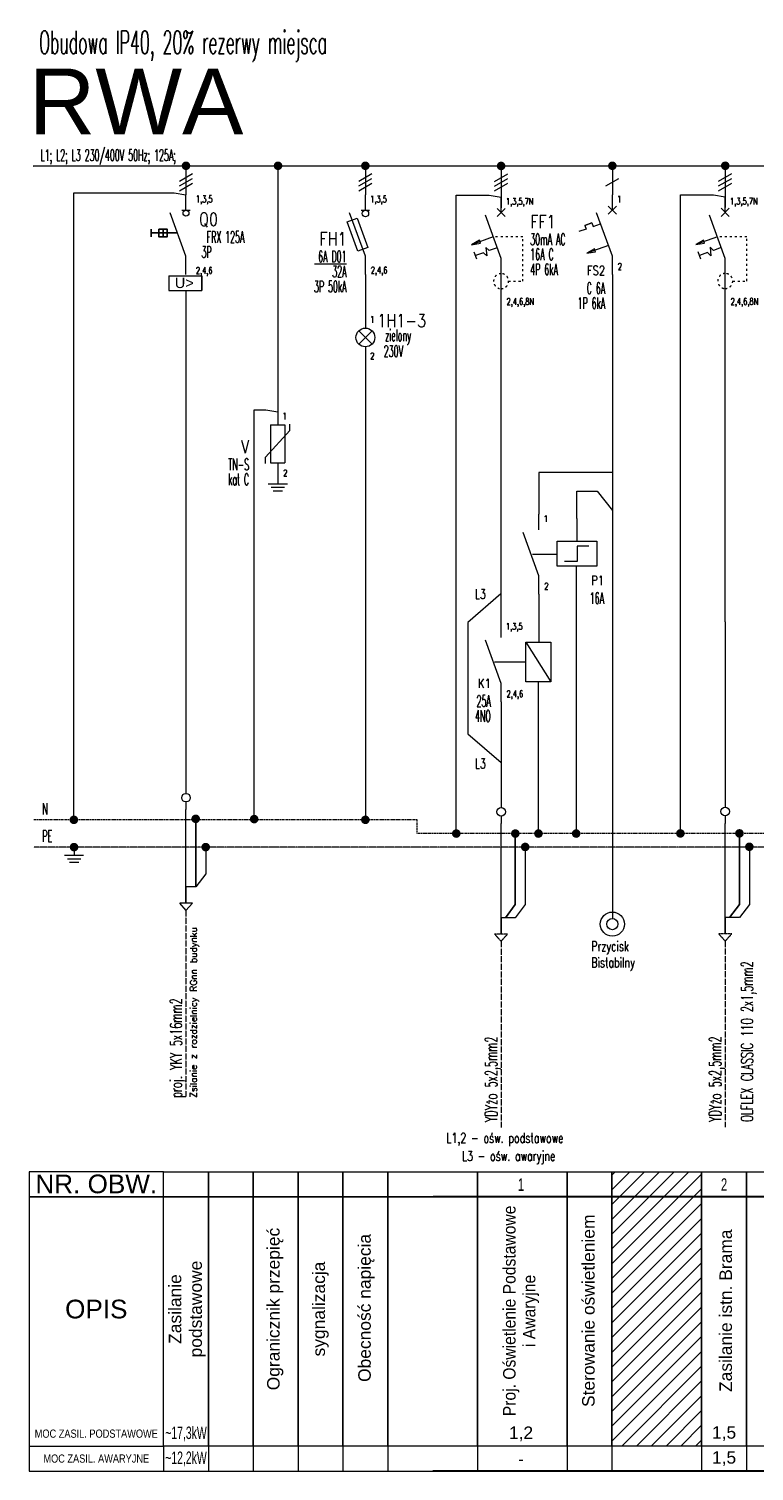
# Model space of a CAD drawing. Header units: millimetres. Extents: x 449515 to 838834, y -400723 to -307130.
# Tile 1 of 38: x 449515 to 471554, y -400723 to -356904. Entities that reach past the tile are written whole.
import ezdxf
from ezdxf.enums import TextEntityAlignment as Align

# ---------------------------------------------------------------- set-up
doc = ezdxf.new("R2010")
doc.units = ezdxf.units.MM
doc.header["$LTSCALE"] = 25.4
for name, pattern in [('ACAD_ISO03W100', [30, 12, -18]), ('ACAD_ISO04W100', [30, 24, -3, 0, -3]), ('CENTER2', [1.125, 0.75, -0.125, 0.125, -0.125]), ('HIDDEN', [0.375, 0.25, -0.125]), ('PO-ZWYK', [0])]:
    doc.linetypes.add(name, pattern=pattern)
for name, color, linetype, lineweight in [('I-EL_dodatkowe informacje', 7, 'Continuous', 13), ('I-EL_oznaczenia', 1, 'Continuous', 13), ('I-EL_projektowane-kable', 213, 'Continuous', 13), ('I-EL_projektowane-oznaczenie', 1, 'Continuous', 13), ('I-EL_projektowane-parametry', 4, 'Continuous', 13), ('I-EL_projektowane-połączenia', 80, 'Continuous', 13), ('I-EL_projektowane-symbol', 2, 'Continuous', 13), ('I-EL_projektowane-szyny zbiorcze', 31, 'Continuous', 13), ('I-EL_SCHEMAT', 7, 'Continuous', 13), ('I-EL_symbol', 2, 'Continuous', 13), ('SCHRACK_S', 1, 'Continuous', 13)]:
    doc.layers.add(name, color=color, linetype=linetype, lineweight=lineweight)
doc.layers.add('QE_RAMKA', color=7, linetype='Continuous')
doc.styles.add('ROMANS', font='romans.shx', dxfattribs={"width": 0.75, "oblique": 15})
doc.styles.get("Standard").update_dxf_attribs({"font": 'arial.ttf'})
doc.styles.add('TXT 0.8', font='txt.shx', dxfattribs={"width": 0.8})
doc.styles.add('TXT 1.0', font='txt.shx')

# ---------------------------------------------------------------- blocks, each defined once
blk = doc.blocks.new('A$C24A941F4')
for p, q in [((0, 19.53), (0, 24.2)), ((0, 5.52), (-4.79, 18.69)), ((-1.24, 19.53), (1.24, 19.53)), ((0, 0), (0, 5.52))]:
    blk.add_line(p, q)
blk.add_circle((0, 18.64), 0.892)
at = {"layer": 'I-EL_dodatkowe informacje', "color": 7, "style": 'ROMANS', "width": 0.7}
for s, p in [('1,3,5', (3.03, 21.9)), ('2,4,6', (3.01, 0.15))]:
    blk.add_text(s, height=2.1, dxfattribs=at).set_placement(p)
blk = doc.blocks.new('POŁĄCZENIE')
at = {"const_width": 0.65}
blk.add_lwpolyline([(-0.325, 0, 1), (0.325, 0, 1)], format="xyb", close=True, dxfattribs=at)
blk = doc.blocks.new('A$C6F066A90')
for points in [[(-2.9, 0), (2.9, 0)], [(-2.03, -1.05), (2.03, -1.05)], [(-1.42, -2.11), (1.42, -2.11)]]:
    blk.add_lwpolyline(points)
blk = doc.blocks.new('A$C232456CA')
at = {"color": 2}
for p, q in [((0, 19.53), (0, 24.2)), ((0, 5.52), (-4.79, 18.69)), ((-1.24, 19.53), (1.24, 19.53)), ((0, 0), (0, 5.52))]:
    blk.add_line(p, q, dxfattribs=at)
at = {"color": 2, "lineweight": 0}
blk.add_lwpolyline([(-5.57, 16.01), (-2.47, 17.14), (0.78, 8.19), (-2.32, 7.07)], close=True, dxfattribs=at)
at = {"color": 2}
blk.add_circle((0, 18.54), 0.991, dxfattribs=at)
at = {"layer": 'I-EL_dodatkowe informacje', "color": 7, "style": 'ROMANS', "width": 0.7}
for s, p in [('1,3,5', (1.45, 21.9)), ('2,4,6', (1.64, 0.3))]:
    blk.add_text(s, height=2, dxfattribs=at).set_placement(p)
blk = doc.blocks.new('A$C460D6EC1')
at = {"linetype": 'Continuous'}
for p, q in [((0, 0), (0, -3.87)), ((0, -9.58), (0, -13.45))]:
    blk.add_line(p, q, dxfattribs=at)
at = {"color": 7}
for p, q in [((-2.02, -4.71), (2.02, -8.74)), ((2.02, -4.71), (-2.02, -8.74))]:
    blk.add_line(p, q, dxfattribs=at)
blk.add_circle((0, -6.73), 2.85)
at = {"layer": 'I-EL_dodatkowe informacje', "color": 7, "style": 'ROMANS', "width": 0.7}
for s, p in [('1', (1.45, -2.31)), ('2', (1.48, -13.36))]:
    blk.add_text(s, height=2, dxfattribs=at).set_placement(p)
blk = doc.blocks.new('Listwa zaciskowa')
at = {"ltscale": 0.2}
for p, q in [((7428.52, 2160.59), (7428.52, 2158.32)), ((7428.52, 2155.69), (7428.52, 2153.42))]:
    blk.add_line(p, q, dxfattribs=at)
blk.add_circle((7428.52, 2157.01), 1.31, dxfattribs=at)
blk = doc.blocks.new('A$C218B5C66')
at = {"layer": 'I-EL_projektowane-połączenia', "elevation": -0.01}
for points in [[(-27.25, -25.34), (-27.25, 3.15)], [(-21.25, -8.29), (-21.25, -8.29), (-21.25, -8.29), (-21.25, -16.4), (-24.25, -20.4), (-27.25, -20.4), (-27.25, -25.34)]]:
    blk.add_lwpolyline(points, dxfattribs=at)
at = {"layer": 'I-EL_projektowane-symbol', "linetype": 'CENTER2', "ltscale": 0.2, "elevation": -0.01}
blk.add_lwpolyline([(-25.27, -25.34), (-29.24, -25.34), (-27.25, -27.53)], close=True, dxfattribs=at)
at = {"layer": 'I-EL_projektowane-połączenia', "xscale": 2, "yscale": 2, "zscale": 2}
blk.add_blockref('POŁĄCZENIE', (-21.25, -8.29, 0.01), dxfattribs=at)
at = {"layer": 'I-EL_projektowane-symbol'}
blk.add_blockref('Listwa zaciskowa', (-7455.77, -2150.28, -0.01), dxfattribs=at)
blk = doc.blocks.new('A$C7A6E052D')
at = {"linetype": 'Continuous'}
for p, q in [((0, 0), (0, -3.87)), ((-2.18, -3.87), (-2.18, -15.49)), ((-2.18, -3.87), (2.18, -3.87)), ((2.18, -3.87), (2.18, -15.49)), ((-2.18, -15.49), (2.18, -15.49)), ((0, -15.49), (0, -19.36))]:
    blk.add_line(p, q, dxfattribs=at)
at = {"color": 7, "lineweight": 9}
blk.add_lwpolyline([(-3.7, -15.63), (-3.7, -13.71), (3.7, -5.65), (3.7, -3.73)], dxfattribs=at)
at = {"layer": 'I-EL_dodatkowe informacje', "color": 7, "style": 'ROMANS', "width": 0.7}
for s, p in [('1', (1.45, -2.31)), ('2', (1.64, -19.55))]:
    blk.add_text(s, height=2, dxfattribs=at).set_placement(p)

msp = doc.modelspace()

# ---------------------------------------------------------------- hatches: boundary and pattern name
at = {"layer": 'I-EL_SCHEMAT'}
h = msp.add_hatch(dxfattribs=at)
h.set_pattern_fill('ANSI31', color=256, scale=100)
h.set_pattern_definition([(45, (274939.04, -439439.07), (-224.5064, 224.5064), [])])
h.paths.add_polyline_path([(469958.1731, -391634.1929), (467232.7997, -391634.1929), (467232.7997, -399961.7227), (469958.1731, -399961.7227)])

# ---------------------------------------------------------------- linework, layer by layer
at = {"color": 7}
for points in [[(454007.2256, -363098.9821), (453230.5238, -363098.9821)], [(453232.3981, -362991.3984), (453232.3981, -363221.9349)], [(453596.9985, -362991.4936), (453596.9985, -363222.0301)]]:
    msp.add_lwpolyline(points, dxfattribs=at)
msp.add_lwpolyline([(453464.434, -362991.0235), (453722.335, -362991.0235), (453722.335, -363221.9349), (453464.434, -363221.9349)], close=True, dxfattribs=at)
at = {"layer": 'I-EL_dodatkowe informacje', "elevation": 1.0479}
msp.add_lwpolyline([(459171.8976, -364054.2943), (458191.5751, -364054.2943)], dxfattribs=at)
at = {"layer": 'I-EL_projektowane-kable', "linetype": 'ACAD_ISO04W100', "ltscale": 0.3}
for p, q in [((454289.9629, -383687.9466, 4.6), (454289.9629, -389344.5025, 4.6)), ((463864.0486, -384623.9545, -2.894), (463864.0486, -390280.5104, -2.894)), ((470674.7953, -384618.8192, -2.894), (470674.7953, -390275.3751, -2.894))]:
    msp.add_line(p, q, dxfattribs=at)
at = {"layer": 'I-EL_projektowane-parametry', "color": 7}
for p, q in [((454089.9627, -361533.7192, -1.565), (454489.9627, -361302.7791, -1.565)), ((454089.9627, -361678.2984, -1.565), (454489.9627, -361447.3583, -1.565)), ((459540.7097, -361533.7184, -0.1571), (459940.7097, -361302.7783, -0.1571)), ((459540.7097, -361678.2975, -0.1571), (459940.7097, -361447.3574, -0.1571)), ((463665.1348, -361538.1137, -0.1571), (464065.1348, -361307.1736, -0.1571)), ((463665.1348, -361682.6929, -0.1571), (464065.1348, -361451.7528, -0.1571)), ((467045.2317, -361678.2975, -0.1571), (467445.2317, -361447.3574, -0.1571)), ((470475.8816, -361532.9784, -0.1571), (470875.8816, -361302.0383, -0.1571)), ((470475.8816, -361677.5576, -0.1571), (470875.8816, -361446.6175, -0.1571)), ((454089.9627, -361822.8776, -1.565), (454489.9627, -361591.9374, -1.565)), ((459540.7097, -361822.8767, -0.1571), (459940.7097, -361591.9366, -0.1571)), ((463665.1348, -361827.2721, -0.1571), (464065.1348, -361596.332, -0.1571)), ((470475.8816, -361822.1367, -0.1571), (470875.8816, -361591.1966, -0.1571))]:
    msp.add_line(p, q, dxfattribs=at)
at = {"layer": 'I-EL_projektowane-połączenia'}
for p, q in [((454289.9627, -361064.4673, -3.2398), (454289.9627, -361944.9164, -2.9714)), ((459740.7096, -361064.4665, -1.8319), (459740.7097, -361944.9156, -1.5636)), ((467245.2316, -361064.4665, -1.8319), (467245.2317, -361944.9156, -1.5636)), ((457080.3363, -361074.1944, -1.2764), (457080.3363, -367562.8643, -1.5636)), ((463865.2891, -361101.3493, -1.1551), (463865.2891, -362337.0837, -1.1551)), ((463865.2891, -361101.3493, 0.0919), (463865.2892, -362013.9986, 0.6949)), ((470676.0359, -361096.2139, -1.1551), (470676.0359, -362331.9484, -1.1551)), ((470676.0359, -361096.2139, 0.0919), (470676.0359, -362008.8633, 0.6949)), ((463865.2891, -361574.2106, 0.0919), (463865.2892, -362014.4352, 0.2261)), ((470676.0359, -361569.0753, 0.0919), (470676.0359, -362009.2999, 0.2261)), ((457080.3363, -364032.4717, -1.3358), (457080.3363, -367562.8643, -1.5636)), ((459740.7097, -364365.0707, -1.5636), (459740.7097, -365606.8516, -1.4576)), ((457080.3363, -367562.8643, -1.5636), (457080.3363, -368543.6434, -1.7914))]:
    msp.add_line(p, q, dxfattribs=at)
at = {"layer": 'I-EL_projektowane-połączenia', "color": 0}
for p, q in [((449520.5595, -400719.1035, 4.6287), (499926.5334, -400717.5302, 7.1591)), ((461787.4263, -400708.1607, 4.6287), (538176.7703, -400695.3456, 7.1591))]:
    msp.add_line(p, q, dxfattribs=at)
at = {"layer": 'I-EL_projektowane-połączenia'}
for points, elevation in [([(450882.8239, -380935.116), (450882.8241, -361882.5952), (453930.6019, -361882.595), (454289.9627, -361944.9167)], -0.8472), ([(462502.6024, -381345.363), (462502.6024, -361952.1135), (463505.9284, -361952.1131), (463865.2892, -362014.4348)], -1.1783), ([(469313.3492, -381340.2277), (469313.3492, -361946.9782), (470316.6751, -361946.9777), (470676.0359, -362009.2994)], -1.1783), ([(467245.2317, -364365.0707), (467245.2317, -370385.6775), (467245.2317, -370385.6775), (467245.2317, -370385.6775)], -1.5636), ([(454289.9627, -364863.4926), (454289.9629, -379903.6616)], 0.227), ([(463865.2892, -374926.93), (463865.2892, -365349.9406)], -0.2418), ([(470676.0359, -374921.7947), (470676.0359, -365344.8053)], -0.2418), ([(459740.7097, -366952.1115), (459740.7097, -380935.1161)], 0.6666), ([(456362.3011, -380939.6842), (456362.3011, -368481.3217), (456720.9755, -368481.3217), (457080.3363, -368543.6434)], 1.1153), ([(457080.3363, -370479.7675), (457080.3363, -370727.4453)], 0.3329), ([(467245.2317, -370385.6775), (465015.1388, -370385.6775), (465015.1388, -371653.5069)], -1.5636), ([(467245.2317, -370385.6775), (467245.2317, -383956.4524)], -1.5636), ([(466163.837, -371776.86), (466163.837, -370949.6285), (466779.0818, -370949.6285), (467245.2317, -371536.0706)], -0.2418), ([(465015.1388, -374080.6803), (465013.9873, -375050.2832)], -0.2418), ([(466144.2236, -373950.3088), (466144.2236, -381365.0258)], -0.2418), ([(470676.0359, -374921.7947), (470674.7953, -380325.9409)], 0.2261), ([(464994.3739, -377223.7319), (464994.3739, -381354.8671)], -0.2418), ([(463865.2892, -377354.1034), (463864.0486, -380331.0763)], -0.2418), ([(454585.4483, -382974.0713), (454585.4483, -382974.0713), (454585.4483, -380881.6469), (454585.4483, -382974.0713), (454585.4483, -382974.0713), (454585.4483, -382974.0713), (454585.4483, -382974.0713)], -2.894), ([(463864.0486, -384405.1706), (463864.0486, -381045.4015)], -2.894), ([(470674.7953, -384400.0353), (470674.7953, -381042.8741)], -2.894), ([(463997.1991, -383910.9754), (464297.1991, -383510.9754), (464297.1991, -381329.4048), (464297.1991, -383510.9754), (463997.1991, -383910.9754), (463997.1991, -383910.9754), (463864.0486, -383910.9754)], -2.894), ([(470807.9458, -383905.84), (471107.9458, -383505.84), (471107.9458, -381324.2694), (471107.9458, -383505.84), (470807.9458, -383905.84), (470807.9458, -383905.84), (470674.7953, -383905.84)], -2.894), ([(450889.5868, -381764.3065), (450889.5868, -382011.9843)], -0.8472), ([(464597.1991, -381761.1018), (464597.1991, -381761.1018), (464597.1991, -381761.1018), (464597.1991, -383510.9754), (464297.1991, -383910.9754), (463864.0486, -383910.9754), (463864.0486, -384405.1706)], -2.894), ([(471407.9458, -381755.9665), (471407.9458, -381755.9665), (471407.9458, -381755.9665), (471407.9458, -383505.84), (471107.9458, -383905.84), (470674.7953, -383905.84), (470674.7953, -384400.0353)], -2.894)]:
    msp.add_lwpolyline(points, dxfattribs=dict(at, elevation=elevation))
msp.add_lwpolyline([(463855.5584, -374070.3908), (462857.9332, -374940.8677), (462857.9332, -378324.9687), (463865.2892, -379195.4456)], dxfattribs=at)
for radius in [366.5352, 170.8502]:
    msp.add_circle((467245.2317, -384103.3603, -1.5636), radius, dxfattribs=at)
at = {"layer": 'I-EL_projektowane-symbol', "ltscale": 0.2}
for p, q in [((463864.0486, -380331.0763, 0.2261), (463864.0486, -380558.2741, 0.2261)), ((470674.7953, -380325.9409, 0.2261), (470674.7953, -380553.1388, 0.2261)), ((463864.0486, -380820.8115, 0.2261), (463864.0486, -381048.0094, 0.2261)), ((470674.7953, -380815.6762, 0.2261), (470674.7953, -381042.8741, 0.2261))]:
    msp.add_line(p, q, dxfattribs=at)
at = {"layer": 'I-EL_projektowane-symbol', "linetype": 'CENTER2', "ltscale": 0.2, "elevation": -2.894}
for points in [[(464062.7558, -384405.1706), (463665.3413, -384405.1706), (463864.0486, -384623.9545)], [(470873.5026, -384400.0353), (470476.088, -384400.0353), (470674.7953, -384618.8192)]]:
    msp.add_lwpolyline(points, close=True, dxfattribs=at)
at = {"layer": 'I-EL_projektowane-symbol', "ltscale": 0.2}
for centre in [(463864.0486, -380689.5428, 0.2261), (470674.7953, -380684.4075, 0.2261)]:
    msp.add_circle(centre, 131.2687, dxfattribs=at)
at = {"layer": 'I-EL_projektowane-szyny zbiorcze', "linetype": 'CENTER2', "lineweight": 20, "ltscale": 0.5}
msp.add_line((534878.792, -381764.045, -13.1905), (449668.2212, -381763.5648, -5.1081), dxfattribs=at)
at = {"layer": 'I-EL_projektowane-szyny zbiorcze', "linetype": 'PO-ZWYK', "lineweight": 25, "elevation": -13.3485}
msp.add_lwpolyline([(449650.2664, -361072.3705), (493663.5022, -361065.9774)], dxfattribs=at)
at = {"layer": 'I-EL_projektowane-szyny zbiorcze', "linetype": 'HIDDEN', "lineweight": 20, "ltscale": 5, "elevation": 6.7599}
msp.add_lwpolyline([(534857.7062, -381365.5832), (461315.0339, -381348.9909), (461315.0339, -380934.3925), (449658.6672, -380934.3683)], dxfattribs=at)
at = {"layer": 'I-EL_SCHEMAT'}
for p, q in [((449520.5595, -391634.1929, 4.6287), (449520.5595, -399961.7227, 4.6287)), ((449520.5595, -391634.1929, 4.6287), (449520.5595, -399961.7227, 4.6287)), ((453608.6195, -399960.9827, 7.1591), (453608.6195, -400717.9225, 7.1591)), ((453608.6195, -399961.7227, 7.1591), (453608.6195, -400718.6625, 7.1591)), ((453608.6195, -399963.5504, 7.1591), (453608.6195, -400720.4902, 7.1591)), ((463147.4263, -399966.118, 7.1591), (463147.4263, -400723.0579, 7.1591)), ((465870.113, -399960.9827, 7.1591), (465870.113, -400717.9225, 7.1591)), ((465870.113, -399960.9827, 7.1591), (465870.113, -400717.9225, 7.1591)), ((465870.113, -399961.7227, 7.1591), (465870.113, -400718.6625, 7.1591)), ((467232.7997, -399961.7227, 7.1591), (467232.7997, -400718.6625, 7.1591)), ((467232.7997, -399961.7227, 7.1591), (467232.7997, -400718.6625, 7.1591)), ((467232.7997, -399962.4627, 7.1591), (467232.7997, -400719.4025, 7.1591)), ((469958.1731, -399960.9827, 7.1591), (469958.1731, -400717.9225, 7.1591)), ((471320.8598, -399960.9827, 7.1591), (471320.8598, -400717.9225, 7.1591)), ((471320.8598, -399960.9827, 7.1591), (471320.8598, -400717.9225, 7.1591))]:
    msp.add_line(p, q, dxfattribs=at)
at = {"layer": 'I-EL_SCHEMAT', "color": 0}
for p, q in [((449520.5595, -399961.7227, 4.6287), (449520.5595, -400719.1035, 4.6287)), ((453608.6195, -399961.7014, 2.9129), (453608.6195, -400719.0822, 2.9129)), ((453608.6195, -399961.7151, 2.9129), (453608.6195, -400719.096, 2.9129)), ((453608.6195, -399961.7151, 2.9129), (453608.6195, -400719.096, 2.9129)), ((453608.6195, -399961.7227, 5.0348), (453608.6195, -400719.1035, 5.0348)), ((453608.6195, -399961.7238, 0.7909), (453608.6195, -400719.1046, 0.7909)), ((453608.6195, -399961.7375, 2.9129), (453608.6195, -400719.1183, 2.9129)), ((454971.3062, -399961.7227, 5.0348), (454971.3062, -400719.1035, 5.0348)), ((454971.3062, -399961.7227, 5.0348), (454971.3062, -400719.1035, 5.0348)), ((454971.3062, -399961.7227, 5.0348), (454971.3062, -400719.1035, 5.0348)), ((456333.9929, -399961.7227, 5.0348), (456333.9929, -400719.1035, 5.0348)), ((457696.6796, -399961.7227, 5.0348), (457696.6796, -400719.1035, 5.0348)), ((459059.3663, -399961.7227, 5.0348), (459059.3663, -400719.1035, 5.0348)), ((460422.053, -399961.7227, 5.0348), (460422.053, -400719.1035, 5.0348)), ((465870.113, -399961.7227, 7.1591), (465870.113, -400719.1035, 7.1591)), ((467232.7997, -399962.4627, 7.1591), (467232.7997, -400719.8435, 7.1591)), ((471320.8598, -399961.7227, 7.1591), (471320.8598, -400719.1035, 7.1591))]:
    msp.add_line(p, q, dxfattribs=at)
at = {"layer": 'I-EL_SCHEMAT', "elevation": -0.2418}
for points in [[(466163.837, -371776.86), (466163.837, -372463.8595)], [(464816.5941, -372863.5844), (465540.402, -372863.5844)], [(466144.2236, -373229.5806), (466144.2236, -373950.3088)], [(465013.9873, -375050.2832), (465013.9873, -375534.6518)], [(464615.5728, -375534.6518), (465373.175, -376739.3634)], [(463666.7444, -376137.0076), (464606.3943, -376137.0076)], [(464994.3739, -376739.3634), (464994.3739, -377223.7319)]]:
    msp.add_lwpolyline(points, dxfattribs=at)
at = {"layer": 'I-EL_SCHEMAT'}
for points, elevation in [([(466769.256, -372470.002), (466769.256, -373227.6042), (465564.5444, -373227.6042), (465564.5444, -372470.002)], -0.2418), ([(464615.5728, -375534.6518), (465373.175, -375534.6518), (465373.175, -376739.3634), (464615.5728, -376739.3634)], -0.2418), ([(453608.6195, -391634.1929), (449520.5595, -391634.1929), (449520.5595, -399961.7227), (453608.6195, -399961.7227)], 7.1591), ([(453608.6195, -391634.1929), (454971.3062, -391634.1929), (454971.3062, -399961.7227), (453608.6195, -399961.7227)], 7.1591), ([(453608.6195, -391634.1929), (454971.3062, -391634.1929), (454971.3062, -399961.7227), (453608.6195, -399961.7227)], 7.1591), ([(453608.6195, -391634.1929), (454971.3062, -391634.1929), (454971.3062, -399961.7227), (453608.6195, -399961.7227)], 7.1591), ([(454971.3062, -391634.1929), (456333.9929, -391634.1929), (456333.9929, -399961.7227), (454971.3062, -399961.7227)], 7.1591), ([(456333.9929, -391634.1929), (457696.6796, -391634.1929), (457696.6796, -399961.7227), (456333.9929, -399961.7227)], 7.1591), ([(457696.6796, -391634.1929), (459059.3663, -391634.1929), (459059.3663, -399961.7227), (457696.6796, -399961.7227)], 7.1591), ([(459059.3663, -391634.1929), (460422.053, -391634.1929), (460422.053, -399961.7227), (459059.3663, -399961.7227)], 7.1591), ([(460422.053, -391634.1929), (463147.4263, -391632.3653), (463147.4263, -399959.895), (460422.053, -399961.7227)], 7.1591), ([(463147.4263, -391634.1929), (465870.113, -391634.1929), (465870.113, -399961.7227), (463147.4263, -399961.7227)], 7.1591), ([(469958.1731, -391634.1929), (471320.8598, -391634.1929), (471320.8598, -399961.7227), (469958.1731, -399961.7227)], 7.1591), ([(471320.8598, -391634.1929), (472683.5464, -391634.1929), (472683.5464, -399961.7227), (471320.8598, -399961.7227)], 7.1591)]:
    msp.add_lwpolyline(points, close=True, dxfattribs=dict(at, elevation=elevation))
msp.add_lwpolyline([(466532.4473, -372619.7783), (466174.521, -372619.7783), (466174.521, -373082.2674), (465792.4648, -373082.2674)], dxfattribs=at)
at = {"layer": 'I-EL_SCHEMAT', "lineweight": 0, "elevation": 7.1591}
for points in [[(460422.053, -391634.1929), (463147.4263, -391634.1929), (463147.4263, -399961.7227), (460422.053, -399961.7227)], [(465870.113, -391634.1929), (467232.7997, -391634.1929), (467232.7997, -399961.7227), (465870.113, -399961.7227)], [(467232.7997, -391634.1929), (469958.1731, -391634.1929), (469958.1731, -399961.7227), (467232.7997, -399961.7227)]]:
    msp.add_lwpolyline(points, close=True, dxfattribs=at)
at = {"layer": 'I-EL_symbol'}
for p, q in [((467245.2317, -362412.0439, -1.5636), (467245.2317, -361944.9156, -1.5636)), ((467245.2317, -362412.0439, -1.5636), (467245.2317, -361944.9156, -1.5636)), ((463741.4231, -362605.4295, 0.2261), (463989.1552, -362357.6974, 0.2261)), ((463989.1552, -362605.4295, 0.2261), (463741.4231, -362357.6974, 0.2261)), ((463865.2892, -362481.5635, 0.2261), (463865.2892, -362014.4352, 0.2261)), ((467121.3656, -362535.9099, -1.5636), (467369.0977, -362288.1778, -1.5636)), ((467369.0977, -362535.9099, -1.5636), (467121.3656, -362288.1778, -1.5636)), ((467121.3656, -362535.9099, -1.5636), (467369.0977, -362288.1778, -1.5636)), ((467369.0977, -362535.9099, -1.5636), (467121.3656, -362288.1778, -1.5636)), ((470552.1698, -362600.2942, 0.2261), (470799.902, -362352.562, 0.2261)), ((470799.902, -362600.2942, 0.2261), (470552.1698, -362352.562, 0.2261)), ((470676.0359, -362476.4281, 0.2261), (470676.0359, -362009.2999, 0.2261)), ((463865.2892, -363882.9482, 0.2261), (463385.9873, -362566.0773, 0.2261)), ((467245.2317, -363813.4286, -1.5636), (466765.9298, -362496.5577, -1.5636)), ((467245.2317, -363813.4286, -1.5636), (466765.9298, -362496.5577, -1.5636)), ((470676.0359, -363877.8129, 0.2261), (470196.7341, -362560.942, 0.2261)), ((463865.2892, -365349.9406, 0.2261), (463865.2892, -363882.9482, 0.2261)), ((467245.2317, -364365.0707, -1.5636), (467245.2317, -363813.4286, -1.5636)), ((467245.2317, -364365.0707, -1.5636), (467245.2317, -363813.4286, -1.5636)), ((470676.0359, -365344.8053, 0.2261), (470676.0359, -363877.8129, 0.2261)), ((465015.1388, -372120.6351, -0.2418), (465015.1388, -371653.5069, -0.2418)), ((465015.1388, -373522.0199, -0.2418), (464535.837, -372205.149, -0.2418)), ((465015.1388, -374080.6803, -0.2418), (465015.1388, -373522.0199, -0.2418)), ((463865.2892, -375394.0583, -0.2418), (463865.2892, -374926.93, -0.2418)), ((463865.2892, -376795.443, -0.2418), (463385.9873, -375478.5721, -0.2418)), ((463865.2892, -377354.1034, -0.2418), (463865.2892, -376795.443, -0.2418))]:
    msp.add_line(p, q, dxfattribs=at)
at = {"layer": 'I-EL_symbol', "lineweight": 0}
for p, q in [((466406.8565, -362875.8035, -1.5636), (466626.335, -362795.9199, -1.5636)), ((466626.335, -362795.9199, -1.5636), (466406.8565, -362875.8035, -1.5636)), ((466406.8565, -362875.8035, -1.5636), (466626.335, -362795.9199, -1.5636)), ((466626.335, -362795.9199, -1.5636), (466406.8565, -362875.8035, -1.5636)), ((466626.335, -362795.9199, -1.5636), (466666.2768, -362905.6591, -1.5636)), ((466626.335, -362795.9199, -1.5636), (466666.2768, -362905.6591, -1.5636)), ((466446.7983, -362985.5427, -1.5636), (466227.3199, -363065.4264, -1.5636)), ((466406.8565, -362875.8035, -1.5636), (466446.7983, -362985.5427, -1.5636)), ((466666.2768, -362905.6591, -1.5636), (466885.7553, -362825.7755, -1.5636)), ((466666.2768, -362905.6591, -1.5636), (466885.7553, -362825.7755, -1.5636)), ((463126.9766, -363903.1386, 0.2261), (463047.093, -363683.6601, 0.2261)), ((469937.7233, -363898.0033, 0.2261), (469857.8397, -363678.5248, 0.2261))]:
    msp.add_line(p, q, dxfattribs=at)
at = {"layer": 'I-EL_symbol', "linetype": 'Continuous', "lineweight": 0}
for p, q in [((463625.6382, -363224.5128, 0.2261), (462967.2028, -363464.1637, 0.2261)), ((470436.385, -363219.3774, 0.2261), (469777.9495, -363459.0284, 0.2261)), ((463204.8109, -363327.9884, 0.2261), (462967.2028, -363464.1637, 0.2261)), ((462967.2028, -363464.1637, 0.2261), (463236.7446, -363415.7439, 0.2261)), ((463236.7446, -363415.7439, 0.2261), (463204.8109, -363327.9884, 0.2261)), ((463402.9045, -363545.8586, 0.2261), (463429.5884, -363801.256, 0.2261)), ((463504.0487, -363641.6081, 0.2261), (463402.9045, -363545.8586, 0.2261)), ((463745.4637, -363553.7305, 0.2261), (463504.0487, -363641.6081, 0.2261)), ((467125.4062, -363484.2109, -1.5636), (466466.9708, -363723.8618, -1.5636)), ((467125.4062, -363484.2109, -1.5636), (466466.9708, -363723.8618, -1.5636)), ((466704.5788, -363587.6865, -1.5636), (466466.9708, -363723.8618, -1.5636)), ((466704.5788, -363587.6865, -1.5636), (466466.9708, -363723.8618, -1.5636)), ((466466.9708, -363723.8618, -1.5636), (466736.5126, -363675.442, -1.5636)), ((466466.9708, -363723.8618, -1.5636), (466736.5126, -363675.442, -1.5636)), ((466736.5126, -363675.442, -1.5636), (466704.5788, -363587.6865, -1.5636)), ((466736.5126, -363675.442, -1.5636), (466704.5788, -363587.6865, -1.5636)), ((470015.5576, -363322.8531, 0.2261), (469777.9495, -363459.0284, 0.2261)), ((469777.9495, -363459.0284, 0.2261), (470047.4914, -363410.6086, 0.2261)), ((470047.4914, -363410.6086, 0.2261), (470015.5576, -363322.8531, 0.2261)), ((470213.6513, -363540.7232, 0.2261), (470240.3351, -363796.1207, 0.2261)), ((470314.7955, -363636.4728, 0.2261), (470213.6513, -363540.7232, 0.2261)), ((470556.2104, -363548.5952, 0.2261), (470314.7955, -363636.4728, 0.2261)), ((463328.4442, -363705.5064, 0.2261), (463087.0348, -363793.3993, 0.2261)), ((463429.5884, -363801.256, 0.2261), (463328.4442, -363705.5064, 0.2261)), ((470139.1909, -363700.3711, 0.2261), (469897.7815, -363788.264, 0.2261)), ((470240.3351, -363796.1207, 0.2261), (470139.1909, -363700.3711, 0.2261))]:
    msp.add_line(p, q, dxfattribs=at)
at = {"layer": 'I-EL_symbol', "linetype": 'ACAD_ISO03W100', "lineweight": 0, "ltscale": 0.2, "elevation": 0.2261}
for points in [[(464522.6006, -363224.5128), (464522.6006, -363224.5128), (464522.6006, -363224.5128), (463625.6382, -363224.5128)], [(464093.8072, -364569.7805), (464522.6006, -364569.7805), (464522.6006, -363224.5128), (464522.6006, -363224.5128)], [(471333.3474, -363219.3774), (471333.3474, -363219.3774), (471333.3474, -363219.3774), (470436.385, -363219.3774)], [(470904.5539, -364564.6452), (471333.3474, -364564.6452), (471333.3474, -363219.3774), (471333.3474, -363219.3774)]]:
    msp.add_lwpolyline(points, dxfattribs=at)
for points in [[(463865.2892, -364798.2985, -1), (463865.2892, -364341.2625), (463865.2892, -364341.2625, -1), (463865.2892, -364798.2985)], [(470676.0359, -364793.1632, -1), (470676.0359, -364336.1272), (470676.0359, -364336.1272, -1), (470676.0359, -364793.1632)]]:
    msp.add_lwpolyline(points, format="xyb", close=True, dxfattribs=at)
at = {"layer": 'QE_RAMKA'}
for p, q in [((498563.6248, -392390.4635, 7.161), (449515.0071, -392390.4635, 7.161)), ((538175.217, -392379.5207, 7.161), (461796.7794, -392379.5207, 7.161))]:
    msp.add_line(p, q, dxfattribs=at)
at = {"layer": 'SCHRACK_S', "color": 7}
for p, q in [((453773.7006, -364404.6043, 0.1089), (453773.6719, -364855.9281, 0.1089)), ((453773.7006, -364404.6043, 0.1089), (454775.0588, -364404.6043, 0.1089)), ((454226.5537, -364404.6043, 0.1089), (454775.0375, -364404.6043, 0.1089)), ((454775.0662, -364404.6043, 0.1089), (454775.0375, -364855.9228, 0.1089)), ((454775.0662, -364855.9228, 0.1089), (454775.0375, -364404.6043, 0.1089)), ((454775.0519, -364473.5539, 0.1089), (454775.0519, -364786.9732, 0.1089)), ((454775.0519, -364473.5539, 0.1089), (454775.0519, -364786.9732, 0.1089)), ((454775.0519, -364786.9732, 0.1089), (454775.0519, -364473.5539, 0.1089)), ((454775.0519, -364786.9732, 0.1089), (454775.0519, -364473.5539, 0.1089)), ((454226.5463, -364855.9228, 0.1089), (454775.03, -364855.9228, 0.1089))]:
    msp.add_line(p, q, dxfattribs=at)
at = {"layer": 'SCHRACK_S', "color": 7, "linetype": 'Continuous'}
for p, q in [((453773.6794, -364404.6097, 0.1089), (454226.5537, -364404.6043, 0.1089)), ((453773.6719, -364855.9281, 0.1089), (454226.5463, -364855.9228, 0.1089))]:
    msp.add_line(p, q, dxfattribs=at)

# ---------------------------------------------------------------- block references
at = {"layer": 'I-EL_projektowane-połączenia', "xscale": 200, "yscale": 200, "zscale": 200}
for p in [(454289.9627, -361064.4673, -3.2398), (457087.0944, -361063.9641, 0.1117), (459740.7096, -361064.4665, -1.8319), (463865.1348, -361068.8618, -1.8319), (467245.2316, -361064.4665, -1.8319), (470675.8815, -361063.7265, -1.8319), (454585.4483, -380904.5299, 18.32), (456362.3011, -380912.7438, 5.0012), (450882.8239, -380935.1162, 3.0387), (459740.7097, -380935.1161, 4.5525), (462502.8482, -381352.2877, 18.32), (464297.1991, -381352.2877, 18.32), (465000.1825, -381352.2877, 18.32), (466146.3511, -381352.2877, 18.32), (469312.5615, -381347.1524, 18.32), (471107.9458, -381347.1524, 18.32), (450889.5868, -381764.3065, -2.5629), (464597.1991, -381758.8178, -1.2665), (471407.9458, -381753.6824, -1.2665)]:
    msp.add_blockref('POŁĄCZENIE', p, dxfattribs=at)
at = {"layer": 'I-EL_SCHEMAT', "xscale": 100, "yscale": 100, "zscale": 100}
msp.add_blockref('A$C218B5C66', (457015.3362, -380935.116, 4.0461), dxfattribs=at)
at = {"layer": 'I-EL_symbol', "xscale": 100, "yscale": 100, "zscale": 100}
for name, p in [('A$C24A941F4', (454289.9627, -364365.0718, -0.1815)), ('A$C232456CA', (459740.7097, -364365.0707, -1.5636))]:
    msp.add_blockref(name, p, dxfattribs=at)
at = {"layer": 'I-EL_symbol', "ltscale": 0.5, "xscale": 100, "yscale": 100, "zscale": 100}
for name, p in [('A$C460D6EC1', (459740.7097, -365606.8516, -1.4576)), ('A$C7A6E052D', (457080.3363, -368543.6434, -1.7914)), ('A$C6F066A90', (457080.3363, -370727.4453, -1.7914)), ('A$C6F066A90', (450889.5868, -382011.9843, -2.5629))]:
    msp.add_blockref(name, p, dxfattribs=at)

# ---------------------------------------------------------------- texts
at = {"layer": 'I-EL_dodatkowe informacje', "style": 'ROMANS', "width": 0.5}
for s, height, p in [('Obudowa IP40, 20% rezerwy miejsca', 700, (449829.5015, -357314.0483, 2.3217)), ('L1; L2; L3 230/400V 50Hz; 125A;', 350, (449869.1959, -360742.3641, -5.5134)), ('30mA AC', 350, (464750.8242, -363299.5835, -0.7482)), ('16A C', 350, (464750.8242, -363756.3365, -0.7482)), ('4P 6kA', 350, (464750.8242, -364213.0894, -0.7482)), ('N', 350, (449924.1383, -380599.7467, 6.7506)), ('PE', 350, (449924.1383, -381428.9433, 6.7506))]:
    msp.add_text(s, height=height, dxfattribs=at).set_placement(p, align=Align.MIDDLE_LEFT)
at = {"layer": 'I-EL_dodatkowe informacje', "color": 7, "style": 'ROMANS', "width": 0.7}
for s, height, p in [('1,3,5,7N', 200, (464010.733, -362245.0345, 0.2261)), ('1', 200, (467390.6755, -362175.5149, -1.5636)), ('1', 200, (467390.6755, -362175.5149, -1.5636)), ('1,3,5,7N', 200, (470821.4797, -362239.8992, 0.2261)), ('2', 200, (467409.459, -364226.801, -1.5636)), ('2', 200, (467409.459, -364226.801, -1.5636)), ('2,4,6,8N', 200, (464029.5165, -365290.6525, 0.2261)), ('2,4,6,8N', 200, (470840.2633, -365285.5172, 0.2261)), ('1', 200, (465160.5826, -371884.1062, -0.2418)), ('2', 200, (465179.3662, -373935.3923, -0.2418)), ('L3', 300, (463067.9904, -374224.6288, -0.3627)), ('1,3,5', 200, (464010.733, -375157.5293, -0.2418)), ('2,4,6', 200, (464029.5165, -377208.8154, -0.2418)), ('L3', 300, (463067.9904, -379376.2869, -0.3627)), ('Przycisk', 300, (466605.0222, -384923.1058, -0.3627)), ('Bistabilny', 300, (466605.0222, -385418.5724, -0.3627)), ('L1,2 - ośw. podstawowe', 300, (462205.1606, -390748.8993, -0.3627)), ('L3 - ośw. awaryjne', 300, (462675.8538, -391296.6151, -0.3627))]:
    msp.add_text(s, height=height, dxfattribs=at).set_placement(p)
at = {"layer": 'I-EL_dodatkowe informacje', "style": 'ROMANS', "width": 0.5}
for s, p in [('FRX 125A', (456065.5154, -363229.2423, -2.9714)), ('3P', (455068.8262, -363685.9952, -2.9714)), ('6A D01', (459168.7867, -363819.9929, -2.4037)), ('32A', (459168.7867, -364276.7458, -2.4037)), ('3P 50kA', (459168.7867, -364733.4988, -2.4037)), ('C 6A', (467028.2693, -364782.396, -9.0979)), ('1P 6kA', (467028.2693, -365239.149, -9.0979)), ('zielony', (461127.6434, -366213.5806, -2.4037)), ('230V', (460884.4499, -366697.8115, -2.4037)), ('TN-S', (456207.3122, -370136.0495, -2.4037)), ('kat C', (456207.3122, -370592.8024, -2.4037)), ('16A', (466993.8089, -374199.8378, -9.0979)), ('25A', (463553.2527, -377326.1804, -9.0979)), ('4NO', (463553.2527, -377782.9334, -9.0979))]:
    msp.add_text(s, height=350, dxfattribs=at).set_placement(p, align=Align.MIDDLE_RIGHT)
at = {"layer": 'I-EL_oznaczenia', "linetype": 'Continuous', "style": 'TXT 1.0', "width": 0.8}
for s, height, p in [('Q0', 400, (455263.1973, -362691.3324, -2.9714)), ('FH1', 400, (459168.7867, -363282.083, -2.4037)), ('FS2', 280, (467028.2693, -364244.4861, -9.0979)), ('1H1-3', 400, (461586.3004, -365768.7757, -2.4037)), ('V', 400, (456207.3122, -369598.1395, -2.4037)), ('P1', 280, (466995.1807, -373661.9279, -9.0979)), ('K1', 280, (463554.6245, -376788.2705, -9.0979))]:
    msp.add_text(s, height=height, dxfattribs=at).set_placement(p, align=Align.MIDDLE_RIGHT)
msp.add_text('FF1', height=400, dxfattribs=at).set_placement((464750.8242, -362761.6692, -0.7482), align=Align.MIDDLE_LEFT)
at = {"layer": 'I-EL_projektowane-oznaczenie', "style": 'TXT 1.0'}
msp.add_text('Zsilanie z rozdzielnicy RGnn budynku', height=200, rotation=90, dxfattribs=at).set_placement((454416.5495, -389378.1916, 4.6), align=Align.TOP_LEFT)
at = {"layer": 'I-EL_projektowane-parametry', "style": 'TXT 0.8', "width": 0.6}
for s, p in [('OLFLEX CLASSIC 110 2x1,5mm2', (471624.9953, -390111.5056, -2.894)), ('proj. YKY 5x16mm2', (454274.5733, -389378.1916, 4.6)), ('YDYżo 5x2,5mm2', (463849.3798, -390116.6409, -2.894)), ('YDYżo 5x2,5mm2', (470660.1265, -390111.5056, -2.894))]:
    msp.add_text(s, height=360, rotation=90, dxfattribs=at).set_placement(p, align=Align.BOTTOM_LEFT)
at = {"layer": 'I-EL_SCHEMAT'}
for s, height, p in [('RWA', 2000, (452776.3282, -359109.6798, -14.7308)), ('NR. OBW.', 567.78612, (451564.5895, -391995.9026, 4.6287)), ('OPIS', 567.78612, (451564.5895, -395797.9578, 4.6287))]:
    msp.add_text(s, height=height, dxfattribs=at).set_placement(p, align=Align.MIDDLE)
at = {"layer": 'I-EL_SCHEMAT', "color": 1}
for s, height, width, p in [('1', 378.5241, 0.65, (464470.3796, -392017.8524, 7.1591)), ('2', 378.5241, 0.65, (470639.5164, -392012.717, 7.1591)), ('~17,3kW', 378.52408, 0.6, (454289.9629, -399583.1986, 5.0348)), ('~12,2kW', 378.52408, 0.6, (454289.9634, -400340.5555, 9.1628))]:
    msp.add_text(s, height=height, dxfattribs=dict(at, width=width)).set_placement(p, align=Align.MIDDLE)
at = {"layer": 'I-EL_SCHEMAT', "width": 0.9}
for s, height, p in [('Proj. Oświetlenie Podstawowe', 378.524079, (464158.3429, -395854.4227, 2.5792)), ('i Awaryjne', 378.52408, (464763.5199, -395854.4227, 2.5792))]:
    msp.add_text(s, height=height, rotation=90, dxfattribs=at).set_placement(p, align=Align.MIDDLE)
at = {"layer": 'I-EL_SCHEMAT'}
for s, height, p in [('Sterowanie oświetleniem', 378.524079, (466505.9276, -395849.2873, 2.5792)), ('Ogranicznik przepięć', 378.524079, (456989.4672, -395797.9578, 5.0348)), ('Obecność napięcia', 378.524079, (459758.7854, -395764.4001, 5.0348)), ('Zasilanie istn. Brama', 378.524079, (470682.0279, -395849.2873, 2.5792)), ('podstawowe', 378.52408, (454630.6345, -395797.9578, 5.0348)), ('podstawowe', 378.52408, (454630.6345, -395797.9578, 5.0348)), ('Zasilanie', 378.52408, (453949.2912, -395797.9578, 5.0348)), ('Zasilanie', 378.52408, (453949.2912, -395797.9578, 5.0348)), ('sygnalizacja', 378.524079, (458371.4161, -395797.957, 1.935))]:
    msp.add_text(s, height=height, rotation=90, dxfattribs=at).set_placement(p, align=Align.MIDDLE)
at = {"layer": 'I-EL_SCHEMAT', "width": 0.8}
for s, p in [('MOC ZASIL. PODSTAWOWE', (451564.5895, -399583.1986, 4.6287)), ('MOC ZASIL. AWARYJNE', (451564.5895, -400340.5794, 4.6287))]:
    msp.add_text(s, height=250, dxfattribs=at).set_placement(p, align=Align.MIDDLE)
at = {"layer": 'I-EL_SCHEMAT', "color": 1}
for s, height, p in [('1,2', 378.52408, (464470.3796, -399587.6553, 5.573)), ('1,5', 378.52408, (470639.5164, -399582.5199, 5.573)), ('-', 378.5241, (464470.3796, -400350.8181, 5.573)), ('1,5', 378.52408, (470639.5164, -400340.6407, 5.573))]:
    msp.add_text(s, height=height, dxfattribs=at).set_placement(p, align=Align.MIDDLE)
at = {"layer": 'SCHRACK_S', "color": 7}
msp.add_text('U>', height=315.92664, dxfattribs=at).set_placement((453950.1498, -364778.5823, 0.1089))

doc.saveas('drawing.dxf')
